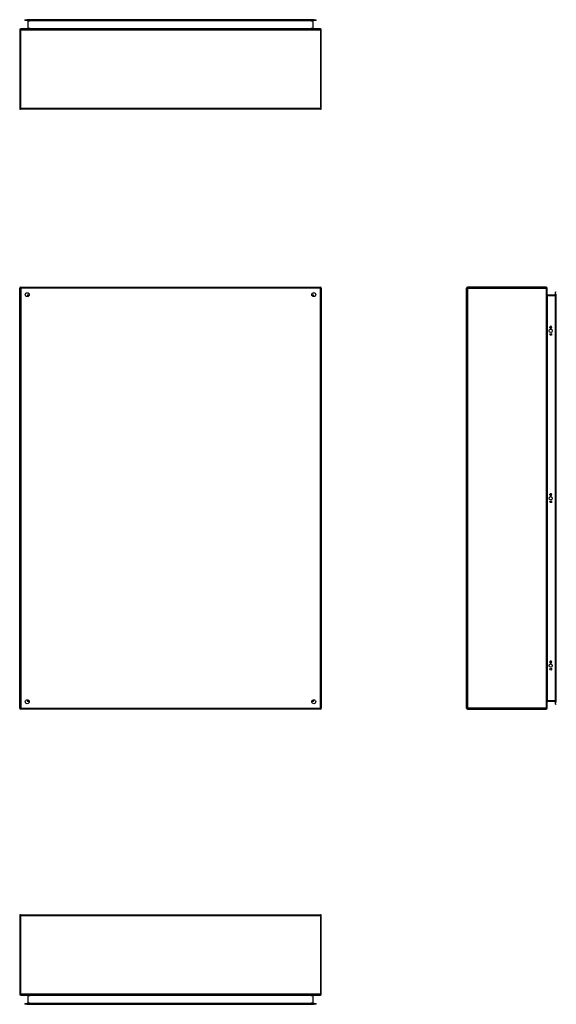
# Model space of a CAD drawing. Header units: inches. Extents: x 16 to 193, y 16 to 114.
# Tile 1 of 87: x 16 to 70, y 16 to 114. Entities that reach past the tile are written whole.
import ezdxf

# ---------------------------------------------------------------- set-up
doc = ezdxf.new("R2010")
doc.units = ezdxf.units.IN
doc.header["$MEASUREMENT"] = 0
doc.layers.add('Visible Edges(ANSI)', color=7, linetype='Continuous', lineweight=25)
doc.layers.add('Visible Tangent Edges(ANSI)', color=7, linetype='Continuous', lineweight=25)

msp = doc.modelspace()

# ---------------------------------------------------------------- linework, layer by layer
at = {"layer": 'Visible Edges(ANSI)'}
for p, q in [((16.702, 114.359), (16.899, 114.359)), ((16.702, 114.359), (16.702, 114.291)), ((16.899, 114.291), (16.702, 114.291)), ((45.482, 114.359), (16.899, 114.359)), ((45.482, 114.291), (16.899, 114.291)), ((16.989, 114.26), (16.989, 113.474)), ((45.392, 113.474), (45.392, 114.26)), ((45.482, 114.359), (45.679, 114.359)), ((45.679, 114.291), (45.482, 114.291)), ((45.679, 114.291), (45.679, 114.359)), ((16.191, 113.344), (16.191, 105.542)), ((46.092, 113.443), (16.29, 113.443)), ((46.191, 105.542), (46.191, 113.344)), ((46.092, 105.443), (16.29, 105.443)), ((16.191, 45.852), (16.191, 87.654)), ((16.29, 87.753), (46.092, 87.753)), ((46.191, 87.654), (46.191, 45.852)), ((60.645, 45.852), (60.645, 87.654)), ((68.546, 87.753), (60.744, 87.753)), ((68.645, 45.852), (68.645, 87.654)), ((69.493, 87.044), (69.493, 87.241)), ((69.561, 87.241), (69.493, 87.241)), ((17.057, 86.856), (17.057, 86.846)), ((17.097, 86.887), (17.088, 86.887)), ((45.293, 86.887), (45.284, 86.887)), ((45.324, 86.856), (45.324, 86.846)), ((69.462, 86.955), (68.676, 86.955)), ((69.493, 87.044), (69.493, 46.462)), ((69.561, 46.462), (69.561, 87.044)), ((68.907, 83.748), (68.907, 83.761)), ((69.094, 83.761), (69.094, 83.748)), ((68.907, 67.096), (68.907, 67.109)), ((69.094, 67.109), (69.094, 67.096)), ((68.907, 50.445), (68.907, 50.458)), ((69.094, 50.458), (69.094, 50.445)), ((17.057, 46.66), (17.057, 46.65)), ((17.088, 46.619), (17.097, 46.619)), ((45.284, 46.619), (45.293, 46.619)), ((45.324, 46.66), (45.324, 46.65)), ((68.676, 46.551), (69.462, 46.551)), ((69.493, 46.265), (69.493, 46.462)), ((69.493, 46.265), (69.561, 46.265)), ((46.092, 45.753), (16.29, 45.753)), ((60.744, 45.753), (68.546, 45.753)), ((16.191, 25.22), (16.191, 17.418)), ((16.29, 25.319), (46.092, 25.319)), ((46.191, 17.418), (46.191, 25.22)), ((16.29, 17.319), (46.092, 17.319)), ((16.989, 17.288), (16.989, 16.501)), ((45.392, 16.501), (45.392, 17.288)), ((16.702, 16.47), (16.899, 16.47)), ((16.702, 16.47), (16.702, 16.402)), ((16.899, 16.402), (16.702, 16.402)), ((45.482, 16.47), (16.899, 16.47)), ((16.899, 16.402), (45.482, 16.402)), ((45.482, 16.47), (45.679, 16.47)), ((45.679, 16.402), (45.482, 16.402)), ((45.679, 16.402), (45.679, 16.47))]:
    msp.add_line(p, q, dxfattribs=at)
at = {"layer": 'Visible Edges(ANSI)', "flags": 128}
for points in [[(16.989, 113.474), (16.989, 113.471), (16.988, 113.469), (16.988, 113.466), (16.987, 113.464), (16.986, 113.462), (16.985, 113.46), (16.984, 113.458), (16.983, 113.456), (16.982, 113.454), (16.981, 113.453), (16.979, 113.451), (16.978, 113.45), (16.976, 113.449), (16.975, 113.448), (16.973, 113.447), (16.971, 113.446), (16.97, 113.445), (16.968, 113.444), (16.966, 113.444), (16.965, 113.443), (16.963, 113.443), (16.961, 113.443), (16.959, 113.443), (16.958, 113.443)], [(45.423, 113.443), (45.422, 113.443), (45.42, 113.443), (45.418, 113.443), (45.416, 113.443), (45.415, 113.444), (45.413, 113.444), (45.411, 113.445), (45.41, 113.446), (45.408, 113.447), (45.406, 113.448), (45.405, 113.449), (45.403, 113.45), (45.402, 113.451), (45.4, 113.453), (45.399, 113.454), (45.398, 113.456), (45.397, 113.458), (45.396, 113.46), (45.395, 113.462), (45.394, 113.464), (45.393, 113.466), (45.393, 113.469), (45.392, 113.471), (45.392, 113.474)], [(68.676, 86.955), (68.673, 86.955), (68.671, 86.955), (68.669, 86.956), (68.666, 86.956), (68.664, 86.957), (68.662, 86.958), (68.66, 86.959), (68.658, 86.96), (68.657, 86.962), (68.655, 86.963), (68.654, 86.964), (68.652, 86.966), (68.651, 86.967), (68.65, 86.969), (68.649, 86.971), (68.648, 86.972), (68.647, 86.974), (68.647, 86.976), (68.646, 86.977), (68.646, 86.979), (68.645, 86.981), (68.645, 86.982), (68.645, 86.984), (68.645, 86.986)], [(16.958, 17.319), (16.959, 17.319), (16.961, 17.318), (16.963, 17.318), (16.965, 17.318), (16.966, 17.317), (16.968, 17.317), (16.97, 17.316), (16.971, 17.315), (16.973, 17.315), (16.975, 17.314), (16.976, 17.313), (16.978, 17.311), (16.979, 17.31), (16.981, 17.309), (16.982, 17.307), (16.983, 17.305), (16.984, 17.303), (16.985, 17.301), (16.986, 17.299), (16.987, 17.297), (16.988, 17.295), (16.988, 17.293), (16.989, 17.29), (16.989, 17.288)]]:
    msp.add_lwpolyline(points, dxfattribs=at)
at = {"layer": 'Visible Edges(ANSI)'}
for centre, radius in [((16.941, 87.003), 0.195), ((45.441, 87.003), 0.195), ((69.001, 83.404), 0.165), ((69.001, 83.054), 0.0935), ((69.001, 66.753), 0.165), ((69.001, 66.403), 0.0935), ((69.001, 50.101), 0.165), ((69.001, 49.751), 0.0935), ((16.941, 46.503), 0.195), ((45.441, 46.503), 0.195)]:
    msp.add_circle(centre, radius, dxfattribs=at)
for centre, radius, start, end in [((16.958, 114.26), 0.031, 0, 90), ((45.423, 114.26), 0.031, 90, 180), ((16.29, 113.344), 0.099, 90, 180), ((46.092, 113.344), 0.099, 0, 90), ((16.29, 105.542), 0.099, 180, 270), ((46.092, 105.542), 0.099, 270, 0), ((16.29, 87.654), 0.099, 90, 180), ((46.092, 87.654), 0.099, 0, 90), ((60.744, 87.654), 0.099, 90, 180), ((68.546, 87.654), 0.099, 0, 90), ((17.088, 86.856), 0.031, 90, 180), ((45.293, 86.856), 0.031, 0, 90), ((69.462, 86.986), 0.031, 270, 0), ((69.001, 83.761), 0.0935, 0, 180), ((69.001, 83.748), 0.0935, 180, 0), ((69.001, 67.109), 0.0935, 0, 180), ((69.001, 67.096), 0.0935, 180, 0), ((69.001, 50.458), 0.0935, 0, 180), ((69.001, 50.445), 0.0935, 180, 0), ((17.088, 46.65), 0.031, 180, 270), ((45.293, 46.65), 0.031, 270, 0), ((68.676, 46.52), 0.031, 90, 180), ((69.462, 46.52), 0.031, 0, 90), ((16.29, 45.852), 0.099, 180, 270), ((46.092, 45.852), 0.099, 270, 0), ((60.744, 45.852), 0.099, 180, 270), ((68.546, 45.852), 0.099, 270, 0), ((16.29, 25.22), 0.099, 90, 180), ((46.092, 25.22), 0.099, 0, 90), ((16.29, 17.418), 0.099, 180, 270), ((45.423, 17.288), 0.031, 90, 180), ((46.092, 17.418), 0.099, 270, 0), ((16.958, 16.501), 0.031, 270, 0), ((45.423, 16.501), 0.031, 180, 270)]:
    msp.add_arc(centre, radius, start, end, dxfattribs=at)
at = {"layer": 'Visible Tangent Edges(ANSI)'}
for p, q in [((16.899, 114.291), (16.899, 114.359)), ((17.02, 114.26), (16.989, 114.26)), ((17.02, 114.291), (17.02, 114.26)), ((17.02, 113.474), (17.02, 114.26)), ((17.02, 114.26), (17.189, 114.26)), ((45.192, 114.26), (17.189, 114.26)), ((45.192, 114.26), (45.361, 114.26)), ((45.361, 114.26), (45.361, 114.291)), ((45.361, 114.26), (45.361, 113.474)), ((45.392, 114.26), (45.361, 114.26)), ((45.482, 114.359), (45.482, 114.291)), ((16.191, 113.344), (16.29, 113.344)), ((16.29, 113.443), (16.29, 113.344)), ((16.29, 113.344), (46.092, 113.344)), ((16.29, 105.542), (16.29, 113.344)), ((17.02, 113.474), (16.989, 113.474)), ((17.189, 113.474), (17.02, 113.474)), ((17.189, 113.474), (45.192, 113.474)), ((45.361, 113.474), (45.192, 113.474)), ((45.361, 113.474), (45.392, 113.474)), ((46.092, 113.344), (46.092, 113.443)), ((46.092, 113.344), (46.191, 113.344)), ((46.092, 113.344), (46.092, 105.542)), ((16.191, 105.542), (16.29, 105.542)), ((16.29, 105.542), (16.29, 105.443)), ((16.29, 105.542), (46.092, 105.542)), ((46.092, 105.542), (46.092, 105.443)), ((46.092, 105.542), (46.191, 105.542)), ((16.191, 87.654), (16.29, 87.654)), ((16.29, 87.753), (16.29, 87.654)), ((16.29, 87.654), (16.29, 45.852)), ((46.092, 87.654), (16.29, 87.654)), ((46.092, 87.753), (46.092, 87.654)), ((46.092, 45.852), (46.092, 87.654)), ((46.191, 87.654), (46.092, 87.654)), ((60.744, 87.654), (60.645, 87.654)), ((60.744, 87.753), (60.744, 87.654)), ((60.744, 87.654), (68.546, 87.654)), ((60.744, 87.654), (60.744, 45.852)), ((68.546, 87.753), (68.546, 87.654)), ((68.546, 87.654), (68.546, 45.852)), ((68.645, 87.654), (68.546, 87.654)), ((16.958, 86.986), (17.088, 86.887)), ((17.057, 86.856), (16.958, 86.986)), ((16.958, 86.986), (17.135, 86.986)), ((16.958, 86.986), (16.958, 86.887)), ((16.958, 86.809), (16.958, 86.887)), ((45.246, 86.986), (45.423, 86.986)), ((45.293, 86.887), (45.423, 86.986)), ((45.423, 86.986), (45.324, 86.856)), ((45.423, 86.887), (45.423, 86.986)), ((45.423, 86.887), (45.423, 86.809)), ((68.676, 86.955), (68.676, 86.924)), ((68.676, 86.924), (69.462, 86.924)), ((68.676, 46.582), (68.676, 86.924)), ((69.462, 86.924), (69.462, 86.955)), ((69.493, 86.924), (69.462, 86.924)), ((69.462, 86.924), (69.462, 46.582)), ((69.493, 87.044), (69.561, 87.044)), ((16.958, 46.619), (16.958, 46.697)), ((16.958, 46.52), (17.057, 46.65)), ((17.088, 46.619), (16.958, 46.52)), ((16.958, 46.619), (16.958, 46.52)), ((17.135, 46.52), (16.958, 46.52)), ((45.423, 46.52), (45.246, 46.52)), ((45.423, 46.52), (45.293, 46.619)), ((45.324, 46.65), (45.423, 46.52)), ((45.423, 46.697), (45.423, 46.619)), ((45.423, 46.52), (45.423, 46.619)), ((69.462, 46.582), (68.676, 46.582)), ((68.676, 46.551), (68.676, 46.582)), ((69.462, 46.582), (69.493, 46.582)), ((69.462, 46.551), (69.462, 46.582)), ((69.561, 46.462), (69.493, 46.462)), ((16.191, 45.852), (16.29, 45.852)), ((16.29, 45.852), (46.092, 45.852)), ((16.29, 45.753), (16.29, 45.852)), ((46.191, 45.852), (46.092, 45.852)), ((46.092, 45.753), (46.092, 45.852)), ((60.744, 45.852), (60.645, 45.852)), ((68.546, 45.852), (60.744, 45.852)), ((60.744, 45.852), (60.744, 45.753)), ((68.546, 45.852), (68.546, 45.753)), ((68.546, 45.852), (68.645, 45.852)), ((16.29, 25.22), (16.191, 25.22)), ((16.29, 25.22), (16.29, 25.319)), ((16.29, 17.418), (16.29, 25.22)), ((46.092, 25.22), (16.29, 25.22)), ((46.092, 25.22), (46.092, 25.319)), ((46.092, 25.22), (46.092, 17.418)), ((46.191, 25.22), (46.092, 25.22)), ((16.29, 17.418), (16.191, 17.418)), ((46.092, 17.418), (16.29, 17.418)), ((16.29, 17.418), (16.29, 17.319)), ((17.02, 17.288), (16.989, 17.288)), ((17.02, 16.501), (17.02, 17.288)), ((17.02, 17.288), (17.189, 17.288)), ((45.192, 17.288), (17.189, 17.288)), ((45.192, 17.288), (45.361, 17.288)), ((45.361, 17.288), (45.392, 17.288)), ((45.361, 17.288), (45.361, 16.501)), ((46.191, 17.418), (46.092, 17.418)), ((46.092, 17.319), (46.092, 17.418)), ((16.899, 16.402), (16.899, 16.47)), ((16.989, 16.501), (17.02, 16.501)), ((17.02, 16.501), (17.02, 16.47)), ((17.189, 16.501), (17.02, 16.501)), ((17.189, 16.501), (45.192, 16.501)), ((45.361, 16.501), (45.192, 16.501)), ((45.361, 16.501), (45.392, 16.501)), ((45.361, 16.47), (45.361, 16.501)), ((45.482, 16.47), (45.482, 16.402))]:
    msp.add_line(p, q, dxfattribs=at)
at = {"layer": 'Visible Tangent Edges(ANSI)', "flags": 128}
for points in [[(16.958, 113.443), (16.961, 113.443), (16.965, 113.443), (16.968, 113.443), (16.972, 113.443), (16.975, 113.444), (16.978, 113.444), (16.982, 113.445), (16.985, 113.446), (16.988, 113.447), (16.992, 113.448), (16.995, 113.449), (16.998, 113.45), (17.001, 113.451), (17.003, 113.453), (17.006, 113.454), (17.009, 113.456), (17.011, 113.458), (17.013, 113.46), (17.015, 113.462), (17.017, 113.464), (17.018, 113.466), (17.019, 113.469), (17.019, 113.471), (17.02, 113.474)], [(45.361, 113.474), (45.362, 113.471), (45.362, 113.469), (45.363, 113.466), (45.364, 113.464), (45.366, 113.462), (45.368, 113.46), (45.37, 113.458), (45.372, 113.456), (45.375, 113.454), (45.378, 113.453), (45.38, 113.451), (45.383, 113.45), (45.386, 113.449), (45.39, 113.448), (45.393, 113.447), (45.396, 113.446), (45.399, 113.445), (45.403, 113.444), (45.406, 113.444), (45.41, 113.443), (45.413, 113.443), (45.416, 113.443), (45.42, 113.443), (45.423, 113.443)], [(68.645, 86.986), (68.645, 86.982), (68.645, 86.979), (68.645, 86.975), (68.646, 86.972), (68.646, 86.969), (68.647, 86.965), (68.647, 86.962), (68.648, 86.958), (68.649, 86.955), (68.65, 86.952), (68.651, 86.949), (68.652, 86.946), (68.654, 86.943), (68.655, 86.94), (68.657, 86.937), (68.658, 86.935), (68.66, 86.933), (68.662, 86.93), (68.664, 86.928), (68.666, 86.927), (68.669, 86.926), (68.671, 86.925), (68.673, 86.924), (68.676, 86.924)], [(17.02, 17.288), (17.019, 17.29), (17.019, 17.293), (17.018, 17.295), (17.017, 17.297), (17.015, 17.299), (17.013, 17.301), (17.011, 17.303), (17.009, 17.305), (17.006, 17.307), (17.003, 17.309), (17.001, 17.31), (16.998, 17.311), (16.995, 17.313), (16.992, 17.314), (16.988, 17.315), (16.985, 17.315), (16.982, 17.316), (16.978, 17.317), (16.975, 17.317), (16.972, 17.318), (16.968, 17.318), (16.965, 17.318), (16.961, 17.319), (16.958, 17.319)]]:
    msp.add_lwpolyline(points, dxfattribs=at)
at = {"layer": 'Visible Tangent Edges(ANSI)'}
for centre, major_axis, start_param, end_param in [((68.676, 46.52), (0, 0.062), 0, 1.570796), ((45.423, 17.288), (-0.062, 0), 4.712389, 6.283185)]:
    msp.add_ellipse(centre, major_axis=major_axis, ratio=0.5, start_param=start_param, end_param=end_param, dxfattribs=at)

doc.saveas('drawing.dxf')
